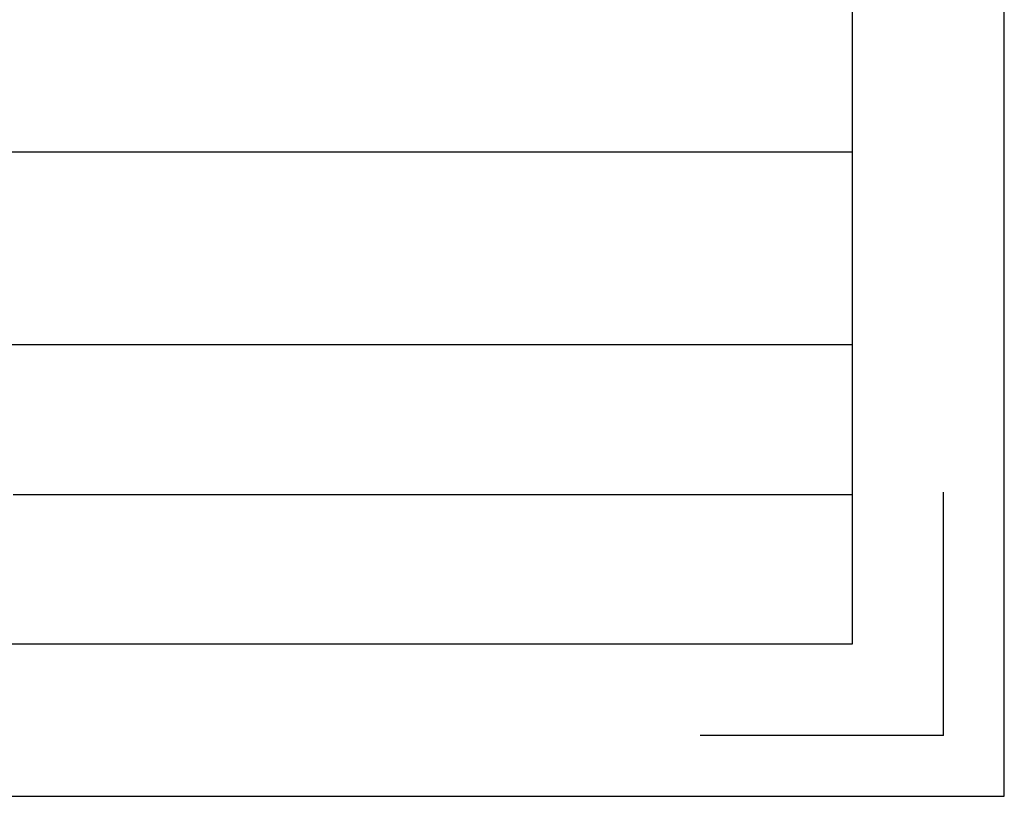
# Model space of a CAD drawing. Header units: millimetres. Extents: x -2787 to 4673, y -54 to 2046.
# Tile 12 of 124: x -2013 to -1797, y 23 to 194. Entities that reach past the tile are written whole.
import ezdxf

# ---------------------------------------------------------------- set-up
doc = ezdxf.new("R2010")
doc.units = ezdxf.units.MM
doc.header["$LTSCALE"] = 81.675
doc.layers.get('0').update_dxf_attribs({"linetype": 'CONTINUOUS'})

msp = doc.modelspace()

# ---------------------------------------------------------------- linework, layer by layer
at = {"color": 3}
for p, q in [((-1797.047, 23.283), (-1797.047, 723.283)), ((-2787.047, 23.283), (-1797.047, 23.283))]:
    msp.add_line(p, q, dxfattribs=at)
at = {"color": 7}
for p, q in [((-1830.38, 689.949), (-1830.38, 56.616)), ((-1830.38, 243.283), (-1830.38, 56.616)), ((-2305.632, 164.537), (-1830.38, 164.537)), ((-2305.632, 122.307), (-1830.38, 122.307)), ((-2014.353, 89.462), (-1830.38, 89.462)), ((-1810.38, 36.616), (-1810.38, 89.949)), ((-1830.38, 56.616), (-2753.714, 56.616)), ((-1830.38, 56.616), (-2430.38, 56.616)), ((-1810.38, 36.616), (-1863.714, 36.616))]:
    msp.add_line(p, q, dxfattribs=at)

doc.saveas('drawing.dxf')
